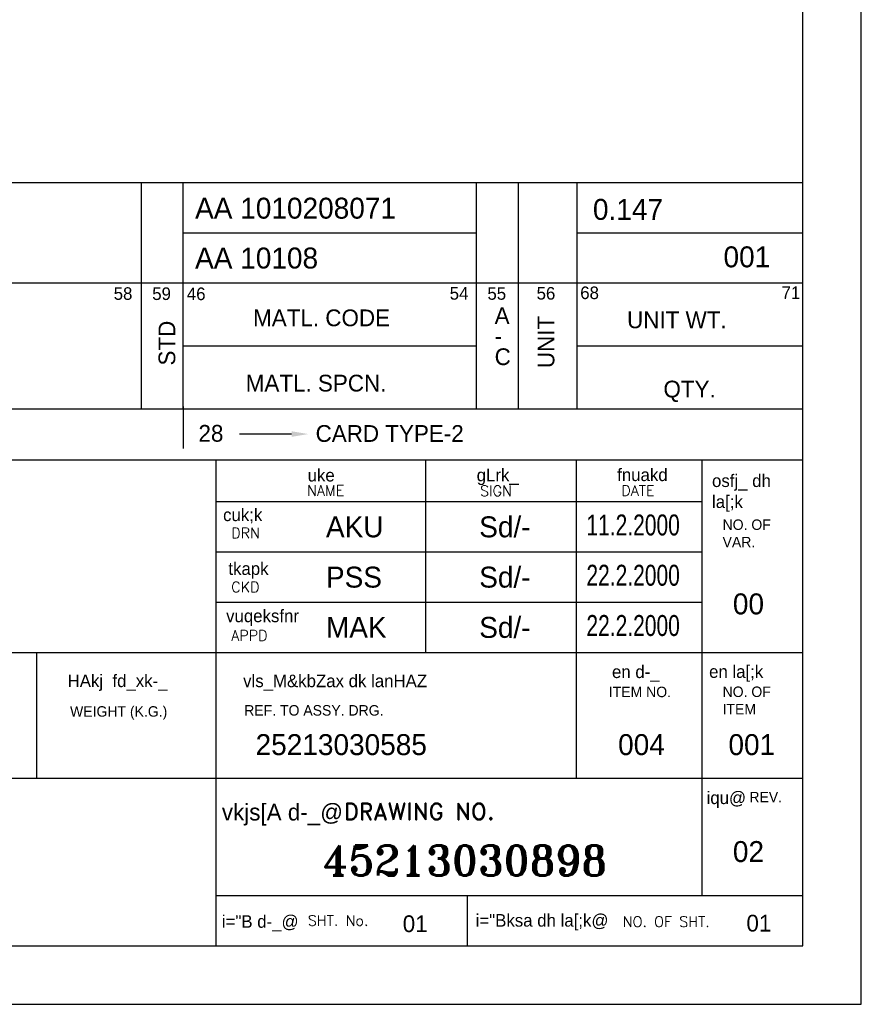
# Model space of a CAD drawing. Extents: x -1863 to -1443, y -136 to 458.
# Tile 3 of 4: x -1644 to -1443, y -136 to 99. Entities that reach past the tile are written whole.
import ezdxf

# ---------------------------------------------------------------- set-up
doc = ezdxf.new("R2010")
doc.units = 0
doc.header["$LTSCALE"] = 0.1
doc.layers.get('0').update_dxf_attribs({"linetype": 'CONTINUOUS'})
doc.layers.add('6', color=2, linetype='CONTINUOUS')
doc.layers.add('TEXT', color=3, linetype='CONTINUOUS')
doc.styles.add('HINDI', font='hindi')
doc.styles.add('ROMAND', font='romand')
doc.styles.add('ROMANS', font='romans.shx')
doc.styles.add('ROMANT', font='romant.shx')

# ---------------------------------------------------------------- blocks, each defined once
blk = doc.blocks.new('A4')
for p, q in [((210, 0), (210, 297)), ((203, 7), (203, 290)), ((20, 65), (203, 65)), ((133, 7), (133, 65)), ((158, 42), (158, 65)), ((176, 27), (176, 65)), ((191, 27), (191, 65)), ((133, 60), (191, 60)), ((133, 54), (191, 54)), ((133, 48), (191, 48)), ((20, 42), (203, 42)), ((111.58, 27), (111.58, 42)), ((20, 27), (203, 27)), ((190.99, 12.98), (190.99, 26.86)), ((133, 13), (203, 13)), ((163, 7), (163, 13)), ((20.01, 7), (203, 7)), ((0, 0), (210, 0))]:
    blk.add_line(p, q)
at = {"color": 7}
for p, q in [((64.03, 98.09), (203, 98.09)), ((124.03, 98.09), (124.03, 71.09)), ((129.03, 98.09), (129.03, 71.09)), ((164.03, 98.09), (164.03, 71.09)), ((169.03, 98.09), (169.03, 71.09)), ((176.03, 98.09), (176.03, 71.09)), ((129.03, 92.09), (164.03, 92.09)), ((176.03, 92.09), (203, 92.09)), ((64.07, 86.09), (203, 86.09)), ((129.03, 78.59), (164.03, 78.59)), ((176.03, 78.59), (203, 78.59)), ((20, 71.09), (203, 71.09)), ((129.05, 71.35), (129.05, 66.35)), ((142, 68.06), (135.77, 68.06))]:
    blk.add_line(p, q, dxfattribs=at)
blk.add_solid([(142, 68.39), (142, 67.73), (144, 68.06)], dxfattribs=at)
for s, height, p in [('58', 1.5, (120.76, 84.08)), ('59', 1.5, (125.36, 84.06)), ('46', 1.5, (129.49, 84.05)), ('54', 1.5, (160.87, 84.1)), ('55', 1.5, (165.37, 84.09)), ('56', 1.5, (171.24, 84.11)), ('68', 1.5, (176.45, 84.17)), ('71', 1.5, (200.48, 84.18)), ('MATL. CODE', 2, (137.4, 80.93)), ('A', 2, (166.23, 81.2)), ('UNIT WT.', 2, (182.04, 80.69)), ('-', 2, (166.23, 78.74)), ('C', 2, (166.23, 76.29)), ('MATL. SPCN.', 2, (136.52, 73.14)), ('QTY.', 2, (186.38, 72.43)), ('28', 2, (130.88, 67.15)), ('CARD TYPE-2', 2, (144.86, 67.13))]:
    blk.add_text(s, height=height, dxfattribs=at).set_placement(p)
for s, p in [('STD', (128.11, 76.24)), ('UNIT', (173.36, 75.93))]:
    blk.add_text(s, height=2, rotation=90, dxfattribs=at).set_placement(p)
at = {"style": 'HINDI'}
for s, height, p in [('uke', 1.5, (143.91, 62.4)), ('gLrk_', 1.5, (164.09, 62.42)), ('fnuakd', 1.5, (180.86, 62.45)), ('osfj_ dh', 1.5, (192.18, 61.74)), ('la[;k', 1.5, (192.18, 59.24)), ('cuk;k', 1.5, (133.82, 57.67)), ('tkapk', 1.5, (134.45, 51.25)), ('vuqeksfnr', 1.5, (134.18, 45.61)), ('en d-_', 1.5, (180.24, 38.94)), ('en la[;k', 1.5, (191.83, 38.96)), ('HAkj  fd_xk-_', 1.5, (115.26, 37.86)), ('vls_M&kbZax dk lanHAZ', 1.5, (136.21, 37.85)), ('iqu@', 1.5, (191.53, 23.9)), ('vkjs[A d-_@', 2, (133.67, 21.94)), ('i="B d-_@', 1.5, (133.67, 9.14)), ('i="Bksa dh la[;k@', 1.5, (163.97, 9.27))]:
    blk.add_text(s, height=height, dxfattribs=at).set_placement(p)
at = {"layer": 'TEXT'}
for s, height, style, p in [('NAME', 1.25, 'ROMANS', (143.84, 60.7)), ('SIGN', 1.25, 'ROMANS', (164.49, 60.66)), ('DATE', 1.25, 'ROMANS', (181.35, 60.69)), ('DRN', 1.25, 'ROMANS', (134.79, 55.63)), ('CKD', 1.25, 'ROMANS', (134.79, 49.19)), ('APPD', 1.25, 'ROMANS', (134.79, 43.4)), ('DRAWING NO.', 2, 'ROMAND', (148.24, 22.01)), ('SHT. No.', 1.25, 'ROMANS', (143.94, 9.37)), ('NO. OF SHT.', 1.25, 'ROMANS', (181.52, 9.24))]:
    blk.add_text(s, height=height, dxfattribs=dict(at, style=style)).set_placement(p)
for s, p in [('NO. OF', (193.44, 56.62)), ('VAR.', (193.44, 54.54)), ('ITEM NO. ', (179.86, 36.66)), ('NO. OF', (193.44, 36.68)), ('WEIGHT (K.G.)', (115.55, 34.33)), ('REF. TO ASSY. DRG. ', (136.34, 34.46)), ('ITEM', (193.44, 34.6)), ('REV.', (196.64, 24.11))]:
    blk.add_text(s, height=1.25, dxfattribs=at).set_placement(p)

msp = doc.modelspace()

# ---------------------------------------------------------------- block references
at = {"xscale": 2, "yscale": 2, "zscale": 2}
msp.add_blockref('A4', (-1862.86, -135.88), dxfattribs=at)

# ---------------------------------------------------------------- texts
at = {"layer": '6'}
for s, height, p in [('AA 1010208071', 5, (-1601.91, 51.66)), ('0.147', 5, (-1506.93, 51.37)), ('AA 10108', 5, (-1601.91, 39.76)), ('001', 5, (-1475.76, 40.04)), ('AKU', 5, (-1570.67, -24.41)), ('Sd/-', 5, (-1534.08, -24.41)), ('PSS', 5, (-1570.67, -36.41)), ('Sd/-', 5, (-1534.08, -36.41)), ('00', 5, (-1473.52, -42.8)), ('MAK', 5, (-1570.67, -48.39)), ('Sd/-', 5, (-1534.08, -48.41)), ('25213030585', 5, (-1587.47, -76.39)), ('004', 5, (-1500.92, -76.39)), ('001', 5, (-1474.58, -76.39)), ('02', 5, (-1473.52, -101.92)), ('01', 4, (-1552.34, -118.64)), ('01', 4, (-1470.29, -118.5))]:
    msp.add_text(s, height=height, dxfattribs=at).set_placement(p)
at = {"layer": '6', "width": 0.75}
for s, p in [('11.2.2000', (-1508.49, -23.96)), ('22.2.2000', (-1508.49, -35.96)), ('22.2.2000', (-1508.49, -47.96))]:
    msp.add_text(s, height=5, dxfattribs=at).set_placement(p)
at = {"layer": '6', "style": 'ROMANT'}
msp.add_text('45213030898', height=7.2, dxfattribs=at).set_placement((-1571.44, -105.17))

doc.saveas('drawing.dxf')
